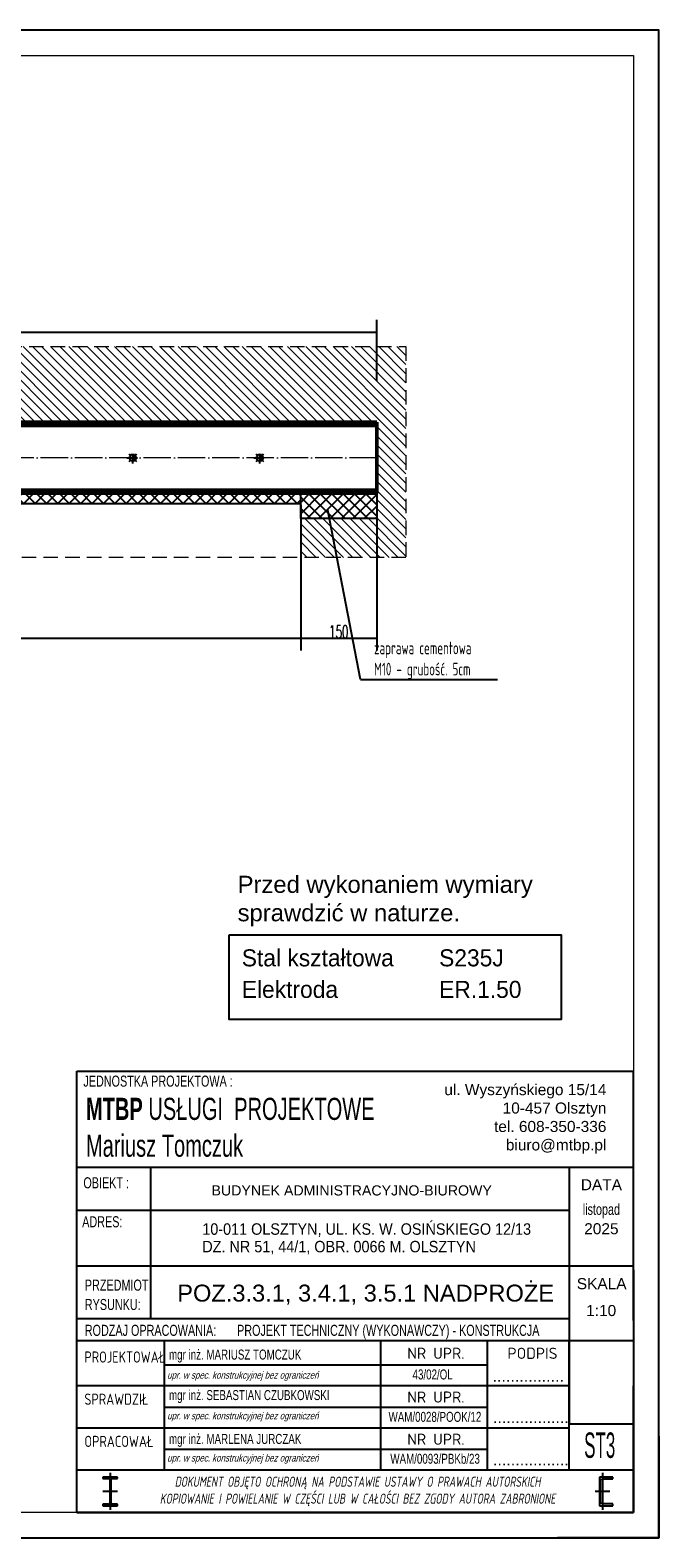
# Model space of a CAD drawing. Header units: millimetres. Extents: x 71565 to 82199, y 8038 to 14163.
# Tile 8 of 12: x 76390 to 77629, y 11193 to 14163. Entities that reach past the tile are written whole.
import ezdxf
from ezdxf.enums import TextEntityAlignment as Align

# ---------------------------------------------------------------- set-up
doc = ezdxf.new("R2010")
doc.units = ezdxf.units.MM
doc.header["$LTSCALE"] = 2.25
for name, pattern in [('DASHED', [19.05, 12.7, -6.35]), ('DO', [0.8, 0.6, -0.1, 0, -0.1]), ('GCAD_ISO04W100', [30, 24, -3, 0, -3])]:
    doc.linetypes.add(name, pattern=pattern)
for name, color, linetype, lineweight in [('_UA- tabelka_Nr_pióra__7', 7, 'Continuous', 13), ('k wymiary', 3, 'Continuous', 18), ('M_Elementy niewidoczne', 1, 'DASHED', 9), ('M_Elementy osie', 8, 'GCAD_ISO04W100', 9), ('M_Elementy widokowe', 190, 'Continuous', 50), ('M_Ramki do druku', 7, 'Continuous', 25), ('M_Ramki rysunków', 2, 'Continuous', 25), ('M_Śruby', 7, 'Continuous', 25), ('SZRAF', 1, 'Continuous', 9)]:
    doc.layers.add(name, color=color, linetype=linetype, lineweight=lineweight)
for name, color, linetype in [('e-cad_wymiary', 1, 'Continuous'), ('LDO', 1, 'DO'), ('M_Ramki znaczniki', 6, 'Continuous'), ('NR RYS', 10, 'Continuous'), ('RAMKA', 3, 'Continuous')]:
    doc.layers.add(name, color=color, linetype=linetype)
doc.styles.add('Arial', font='txt', dxfattribs={"height": 9.835329})
doc.styles.add('MCAD_TS', font='GENISO.SHX', dxfattribs={"width": 0.8})
doc.styles.add('MCAD_TWYM', font='GENISO.SHX', dxfattribs={"width": 0.7})
doc.styles.add('SPECBUD_TXT', font='txt')
doc.styles.get("Standard").update_dxf_attribs({"font": 'romans.shx', "width": 0.6})
doc.styles.add('tabela1', font='txt', dxfattribs={"width": 0.5})
doc.dimstyles.new('MCAD_ST_10 [mm]', dxfattribs={"dimtxt": 25, "dimasz": 1, "dimexe": 24, "dimexo": 0, "dimgap": 0, "dimtad": 0, "dimdec": 1, "dimrnd": 0.5, "dimdsep": 46, "dimtxsty": 'Standard', "dimblk": 'MC_WYM_ST', "dimcen": 0, "dimdle": 20, "dimclrd": 256, "dimclre": 256, "dimclrt": 7, "dimadec": 0, "dimazin": 0, "dimtfac": 0.033333, "dimtdec": 1, "dimtix": 1, "dimtmove": 2, "dimatfit": 3, "dimldrblk": 'MC_WYM_ST', "dimfxl": 1, "dimtvp": 0.8, "dimtolj": 1, "dimtzin": 0, "dimarcsym": 0})

# ---------------------------------------------------------------- blocks, each defined once
blk = doc.blocks.new('MC_WYM_ST')
blk.add_solid([(0, 0), (-14.7, 3), (-14.7, -3), (0, 0)])
blk = doc.blocks.new('*D1928')
at = {"layer": 'Defpoints', "color": 0}
for p in [(76923, 13124.7), (76923, 12965.8), (75523, 12920.9)]:
    blk.add_point(p, dxfattribs=at)
at = {"layer": 'k wymiary', "lineweight": -2}
for p, q in [((76923, 13124.7), (76923, 12941.8)), ((75523, 12920.9), (75523, 12989.8)), ((75524, 12965.8), (76922, 12965.8))]:
    blk.add_line(p, q, dxfattribs=at)
at = {"layer": 'k wymiary', "lineweight": -2, "rotation": 180}
blk.add_blockref('MC_WYM_ST', (75523, 12965.8), dxfattribs=at)
at = {"layer": 'k wymiary', "lineweight": -2}
blk.add_blockref('MC_WYM_ST', (76923, 12965.8), dxfattribs=at)
at = {"layer": 'k wymiary', "color": 7, "lineweight": 9, "insert": (76223, 12978.3), "char_height": 25, "attachment_point": 5}
blk.add_mtext('\\A1;1400', dxfattribs=at)
blk = doc.blocks.new('*D1930')
at = {"layer": 'Defpoints', "color": 0}
for p in [(77073, 13251.3), (76923, 13124.7), (77073, 12965.8)]:
    blk.add_point(p, dxfattribs=at)
at = {"layer": 'k wymiary', "lineweight": -2}
for p, q in [((77073, 13251.3), (77073, 12941.8)), ((76923, 13124.7), (76923, 12941.8)), ((76924, 12965.8), (77072, 12965.8))]:
    blk.add_line(p, q, dxfattribs=at)
at = {"layer": 'k wymiary', "lineweight": -2, "rotation": 180}
blk.add_blockref('MC_WYM_ST', (76923, 12965.8), dxfattribs=at)
at = {"layer": 'k wymiary', "lineweight": -2}
blk.add_blockref('MC_WYM_ST', (77073, 12965.8), dxfattribs=at)
at = {"layer": 'k wymiary', "color": 7, "lineweight": 9, "insert": (76998, 12978.3), "char_height": 25, "attachment_point": 5}
blk.add_mtext('\\A1;150', dxfattribs=at)
blk = doc.blocks.new('OTWKR1')
for p, q in [((0.35, 0.35), (0.56, 0.56)), ((-0.56, -0.56), (-0.35, -0.35))]:
    blk.add_line(p, q)
blk = doc.blocks.new('OTWCW')
at = {"const_width": 0.5}
blk.add_lwpolyline([(0.25, 0, 0.414214), (0, 0.25, 0.414214)], format="xyb", dxfattribs=at)
blk = doc.blocks.new('OTW')
blk.add_circle((0, 0), 0.5)
blk = doc.blocks.new('OTWOSIE')
at = {"layer": 'LDO'}
for p, q in [((-0.9, 0), (0.9, 0)), ((0, -0.9), (0, 0.9))]:
    blk.add_line(p, q, dxfattribs=at)
blk = doc.blocks.new('OT4')
for name in ['OTW', 'OTWCW']:
    blk.add_blockref(name, (0, 0))
at = {"xscale": -1, "rotation": 180}
blk.add_blockref('OTWCW', (0, 0), dxfattribs=at)
at = {"layer": 'SZRAF'}
blk.add_blockref('OTWOSIE', (0, 0), dxfattribs=at)
blk = doc.blocks.new('OT52')
for name in ['OT4', 'OTWKR1']:
    blk.add_blockref(name, (0, 0))
at = {"rotation": 270}
blk.add_blockref('OTWKR1', (0, 0), dxfattribs=at)
blk = doc.blocks.new('*D1931')
at = {"layer": 'Defpoints', "color": 0}
for p in [(77073, 13568.8), (75373, 13472.4), (77073, 13472.4)]:
    blk.add_point(p, dxfattribs=at)
at = {"layer": 'k wymiary', "lineweight": -2}
for p, q in [((75373, 13472.4), (75373, 13592.8)), ((77073, 13472.4), (77073, 13592.8)), ((75374, 13568.8), (77072, 13568.8))]:
    blk.add_line(p, q, dxfattribs=at)
at = {"layer": 'k wymiary', "lineweight": -2, "rotation": 180}
blk.add_blockref('MC_WYM_ST', (75373, 13568.8), dxfattribs=at)
at = {"layer": 'k wymiary', "lineweight": -2}
blk.add_blockref('MC_WYM_ST', (77073, 13568.8), dxfattribs=at)
at = {"layer": 'k wymiary', "color": 7, "insert": (76223, 13581.3), "char_height": 25, "attachment_point": 5}
blk.add_mtext('\\A1;1700', dxfattribs=at)
blk = doc.blocks.new('Znacznik_narozny_v2')
at = {"layer": 'M_Ramki znaczniki'}
blk.add_lwpolyline([(0, -20), (0, 0), (20, 0)], dxfattribs=at)
blk = doc.blocks.new('*U1284')
at = {"layer": 'M_Ramki rysunków', "color": 0, "linetype": 'ByBlock', "lineweight": -2}
blk.add_lwpolyline([(20, 5), (20, 292), (415, 292), (415, 5)], close=True, dxfattribs=at)
at = {"layer": 'M_Ramki znaczniki', "xscale": -1}
blk.add_blockref('Znacznik_narozny_v2', (420, 297), dxfattribs=at)
at = {"layer": 'M_Ramki znaczniki', "rotation": 180}
blk.add_blockref('Znacznik_narozny_v2', (420, 0), dxfattribs=at)
at = {"layer": 'M_Ramki do druku', "style": 'MCAD_TS', "width": 0.8}
for tag, p in [('KOMENTARZ', (11.54, 30.57)), ('RYSUNEK', (15.28, 30.57)), ('DATA', (19.02, 30.57))]:
    blk.add_attdef(tag, p, '', height=2, rotation=90, dxfattribs=at)
blk = doc.blocks.new('NR')
at = {"layer": 'NR RYS', "color": 255, "linetype": 'Continuous'}
blk.add_lwpolyline([(-0.122, 0.879), (1.143, 0.879), (1.143, -0.032), (-0.122, -0.032)], close=True, dxfattribs=at)
at = {"layer": 'NR RYS', "style": 'tabela1', "width": 0.5}
blk.add_attdef('NR', (0.171, 0.208), '', height=0.5, dxfattribs=at)

msp = doc.modelspace()

# ---------------------------------------------------------------- hatches: boundary and pattern name
at = {"transparency": 33554687}
h = msp.add_hatch(dxfattribs=at)
h.set_pattern_fill('ANSI37', color=1, scale=5, style=0)
h.set_pattern_definition([(45, (49325.153, 5594.083), (-11.22532, 11.22532), []), (135, (49325.153, 5594.083), (-11.22532, -11.22532), [])])
h.paths.add_polyline_path([(75522.96, 13251.29), (75372.96, 13251.29), (75372.96, 13201.29), (75400.22, 13201.29), (75522.96, 13201.29), (75522.96, 13228.7), (75522.96, 13231.29)])
h.paths.add_polyline_path([(76922.96, 13226.29), (76922.96, 13228.7), (76922.96, 13201.29), (77072.96, 13201.29), (77072.96, 13251.29), (76922.96, 13251.29)])
h = msp.add_hatch(dxfattribs=at)
h.set_pattern_fill('ANSI37', color=1, scale=5, style=0)
h.set_pattern_definition([(45, (49425.153, 6013.278), (-11.22532, 11.22532), []), (135, (49425.153, 6013.278), (-11.22532, -11.22532), [])])
h.paths.add_polyline_path([(76922.96, 13251.29), (75522.96, 13251.29), (75522.96, 13231.29), (76922.96, 13231.29)])
at = {"layer": 'SZRAF', "transparency": 33554687}
h = msp.add_hatch(dxfattribs=at)
h.set_pattern_fill('ANSI31', color=1, scale=4, angle=90, style=0)
h.set_pattern_definition([(135, (-5848.168, 3573.545), (-8.9802561, -8.9802561), [])])
h.paths.add_polyline_path([(75372.96, 13201.29), (75372.96, 13251.29), (75372.96, 13257.59), (75372.96, 13321.29), (75372.96, 13384.99), (75372.96, 13391.29), (75828.99, 13391.29), (75908.33, 13540.36), (75187.49, 13540.36), (75187.49, 13124.71), (75379.08, 13124.71), (75400.22, 13201.29)])
h.paths.add_polyline_path([(76922.96, 13124.71), (77130.43, 13124.71), (77130.43, 13540.36), (75908.33, 13540.36), (75828.99, 13391.29), (77072.96, 13391.29), (77072.96, 13384.99), (77072.96, 13321.29), (77072.96, 13257.59), (77072.96, 13251.29), (77072.96, 13201.29), (76922.96, 13201.29)])
h.paths.add_polyline_path([(75522.96, 13201.29), (75400.22, 13201.29), (75379.08, 13124.71), (75522.96, 13124.71)])
h.paths.add_polyline_path([(77122.96, 13124.71), (77072.96, 13201.29)], flags=16)

# ---------------------------------------------------------------- linework, layer by layer
for p, q in [((75522.96, 13231.29), (76922.96, 13231.29)), ((76922.96, 13228.7), (76922.96, 13124.71)), ((77452.31, 11923.41), (77578.81, 11923.41))]:
    msp.add_line(p, q)
at = {"color": 1}
for q in [(76976.21, 13217.68), (77310.81, 12884.63)]:
    msp.add_line((77041.15, 12884.63), q, dxfattribs=at)
at = {"color": 0}
for p, q in [((76481.78, 11243.5), (76481.78, 12113.11)), ((76481.78, 12113.11), (77578.81, 12113.11)), ((77578.81, 11923.41), (77578.81, 12113.11)), ((76481.78, 11923.41), (77578.81, 11923.41)), ((76481.78, 11923.41), (77578.81, 11923.41)), ((76481.78, 11923.41), (77578.81, 11923.41)), ((76481.78, 11923.41), (77578.81, 11923.41)), ((76481.78, 11923.41), (77452.31, 11923.41)), ((76627.1, 11923.41), (76627.1, 11625.13)), ((77452.31, 11923.41), (77452.31, 11581.93)), ((77452.31, 11923.41), (77578.81, 11923.41)), ((77578.81, 11621.49), (77578.81, 11923.41)), ((76481.78, 11838.81), (77452.31, 11838.81)), ((76481.78, 11729.45), (77452.31, 11729.45)), ((77452.31, 11729.45), (77578.81, 11729.45)), ((77578.81, 11721.57), (77578.81, 11628.02)), ((77578.81, 11704.95), (77578.81, 11721.57)), ((77578.81, 11696.82), (77578.81, 11243.5)), ((77452.31, 11625.13), (76481.78, 11625.13)), ((77452.31, 11625.13), (76733.07, 11625.13)), ((77452.31, 11625.13), (76733.07, 11625.13)), ((76481.78, 11581.93), (77578.81, 11581.93)), ((76654.85, 11326.59), (76654.85, 11581.93)), ((77081.23, 11326.6), (77081.23, 11581.93)), ((77290.58, 11581.93), (77290.58, 11326.6)), ((77452.31, 11416.5), (77452.31, 11581.93)), ((77452.31, 11416.5), (77452.31, 11581.93)), ((77452.31, 11581.93), (77452.31, 11416.5)), ((76654.85, 11534.35), (77290.16, 11534.35)), ((77452.31, 11492.8), (76481.78, 11492.8)), ((77452.31, 11492.8), (76481.78, 11492.8)), ((77578.81, 11243.5), (77578.81, 11492.8)), ((76654.85, 11451.24), (77290.16, 11451.24)), ((77452.31, 11409.69), (76481.78, 11409.69)), ((77452.31, 11409.69), (76481.78, 11409.69)), ((76654.85, 11368.14), (77290.16, 11368.14)), ((77578.81, 11326.6), (76481.78, 11326.6)), ((76547.61, 11321.3), (76547.61, 11248.79)), ((77517.92, 11321.3), (77517.92, 11248.79)), ((76562.33, 11313.27), (76532.9, 11313.27)), ((76532.9, 11313.27), (76532.9, 11310.48)), ((76532.9, 11310.48), (76543.84, 11310.48)), ((76543.84, 11310.48), (76544.4, 11310.43)), ((76544.4, 11310.43), (76544.92, 11310.27)), ((76544.92, 11310.27), (76545.41, 11310.01)), ((76545.41, 11310.01), (76545.84, 11309.66)), ((76545.84, 11309.66), (76546.19, 11309.23)), ((76546.19, 11309.23), (76546.45, 11308.74)), ((76546.45, 11308.74), (76546.61, 11308.21)), ((76546.61, 11308.21), (76546.67, 11307.66)), ((76546.67, 11307.66), (76546.67, 11262.42)), ((76548.56, 11307.66), (76548.62, 11308.21)), ((76548.56, 11307.66), (76548.56, 11262.42)), ((76548.62, 11308.21), (76548.78, 11308.74)), ((76548.78, 11308.74), (76549.04, 11309.23)), ((76549.04, 11309.23), (76549.39, 11309.66)), ((76549.39, 11309.66), (76549.82, 11310.01)), ((76549.82, 11310.01), (76550.3, 11310.27)), ((76550.3, 11310.27), (76550.83, 11310.43)), ((76550.83, 11310.43), (76551.38, 11310.48)), ((76551.38, 11310.48), (76562.33, 11310.48)), ((76562.33, 11310.48), (76562.33, 11313.27)), ((77537.79, 11313.27), (77511.58, 11313.27)), ((77511.58, 11313.27), (77511.58, 11256.82)), ((77513.59, 11304.8), (77513.69, 11305.74)), ((77513.59, 11265.29), (77513.59, 11304.8)), ((77513.69, 11305.74), (77513.96, 11306.65)), ((77513.96, 11306.65), (77514.41, 11307.49)), ((77514.41, 11307.49), (77515.01, 11308.22)), ((77515.01, 11308.22), (77515.74, 11308.82)), ((77515.74, 11308.82), (77516.58, 11309.27)), ((77516.58, 11309.27), (77517.49, 11309.55)), ((77517.49, 11309.55), (77518.43, 11309.64)), ((77518.43, 11309.64), (77537.79, 11309.64)), ((77537.79, 11309.64), (77537.79, 11313.27)), ((76532.9, 11259.6), (76532.9, 11256.82)), ((76543.84, 11259.6), (76532.9, 11259.6)), ((76532.9, 11256.82), (76562.33, 11256.82)), ((76562.18, 11285.04), (76533.05, 11285.04)), ((76543.84, 11259.6), (76544.4, 11259.66)), ((76544.4, 11259.66), (76544.92, 11259.82)), ((76544.92, 11259.82), (76545.41, 11260.08)), ((76545.41, 11260.08), (76545.84, 11260.43)), ((76545.84, 11260.43), (76546.19, 11260.86)), ((76546.19, 11260.86), (76546.45, 11261.34)), ((76546.45, 11261.34), (76546.61, 11261.87)), ((76546.61, 11261.87), (76546.67, 11262.42)), ((76548.56, 11262.42), (76548.62, 11261.87)), ((76548.62, 11261.87), (76548.78, 11261.34)), ((76548.78, 11261.34), (76549.04, 11260.86)), ((76549.04, 11260.86), (76549.39, 11260.43)), ((76549.39, 11260.43), (76549.82, 11260.08)), ((76549.82, 11260.08), (76550.3, 11259.82)), ((76550.3, 11259.82), (76550.83, 11259.66)), ((76550.83, 11259.66), (76551.38, 11259.6)), ((76562.33, 11259.6), (76551.38, 11259.6)), ((76562.33, 11256.82), (76562.33, 11259.6)), ((77532.48, 11285.04), (77503.35, 11285.04)), ((77511.58, 11256.82), (77537.79, 11256.82)), ((77513.69, 11264.34), (77513.59, 11265.29)), ((77513.96, 11263.43), (77513.69, 11264.34)), ((77514.41, 11262.6), (77513.96, 11263.43)), ((77515.01, 11261.86), (77514.41, 11262.6)), ((77515.74, 11261.26), (77515.01, 11261.86)), ((77516.58, 11260.82), (77515.74, 11261.26)), ((77517.49, 11260.54), (77516.58, 11260.82)), ((77518.43, 11260.45), (77517.49, 11260.54)), ((77537.79, 11260.45), (77518.43, 11260.45)), ((77537.79, 11256.82), (77537.79, 11260.45)), ((77578.81, 11243.5), (76481.78, 11243.5)), ((77578.81, 11243.5), (76481.78, 11243.5)), ((76481.78, 11243.5), (77578.81, 11243.5)), ((76496.58, 11243.49), (76673.12, 11243.49)), ((77225, 11243.49), (77421.87, 11243.49)), ((77225, 11243.49), (77421.87, 11243.49))]:
    msp.add_line(p, q, dxfattribs=at)
for points in [[(76922.96, 13251.29), (77072.96, 13251.29), (77072.96, 13201.29), (76922.96, 13201.29)], [(76781.9, 12381.65), (77436.38, 12381.65), (77436.38, 12214.5), (76781.9, 12214.5)]]:
    msp.add_lwpolyline(points, close=True)
at = {"layer": 'M_Elementy niewidoczne'}
for p, q in [((75187.49, 13540.36), (77130.43, 13540.36)), ((77130.43, 13540.36), (77130.43, 13124.71)), ((77130.43, 13124.71), (75187.49, 13124.71))]:
    msp.add_line(p, q, dxfattribs=at)
at = {"layer": 'M_Elementy osie'}
msp.add_line((77072.96, 13321.29), (75372.96, 13321.29), dxfattribs=at)
at = {"layer": 'M_Elementy widokowe', "color": 190}
for p, q in [((77072.96, 13391.29), (75372.96, 13391.29)), ((77072.96, 13384.99), (75372.96, 13384.99)), ((77072.96, 13391.29), (77072.96, 13251.29)), ((77072.96, 13257.59), (75372.96, 13257.59)), ((77072.96, 13251.29), (75372.96, 13251.29))]:
    msp.add_line(p, q, dxfattribs=at)
at = {"layer": 'RAMKA', "linetype": 'Continuous'}
msp.add_lwpolyline([(73428.81, 11193.5), (77628.81, 11193.5), (77628.81, 14163.5), (73428.81, 14163.5)], close=True, dxfattribs=at)

# ---------------------------------------------------------------- block references
at = {"color": 0, "xscale": 100, "yscale": 100, "zscale": 100}
msp.add_blockref('NR', (77464.49, 11330.23), dxfattribs=at).add_auto_attribs({'NR': 'ST3'})
at = {"layer": 'e-cad_wymiary', "color": 0, "lineweight": 0, "ltscale": 2.844444, "xscale": 10, "yscale": 10, "zscale": 10}
msp.add_blockref('*U1284', (73428.81, 11193.5), dxfattribs=at)
at = {"layer": 'M_Śruby', "xscale": 13, "yscale": 13, "zscale": 13}
for p in [(76592.26, 13321.29), (76842.26, 13321.29)]:
    msp.add_blockref('OT52', p, dxfattribs=at)

# ---------------------------------------------------------------- texts
at = {"color": 156, "style": 'Arial', "width": 0.7}
for s, height, p in [('JEDNOSTKA PROJEKTOWA : ', 21.7656, (76494.76, 12082.28)), ('OBIEKT : ', 21.766, (76494.76, 11882.02)), ('ADRES: ', 21.766, (76492.42, 11805.31)), ('PRZEDMIOT', 21.766, (76497.62, 11680.43)), ('RYSUNKU:', 21.766, (76497.62, 11642.31)), ('RODZAJ OPRACOWANIA:', 21.7656, (76497.54, 11591.39))]:
    msp.add_text(s, height=height, dxfattribs=at).set_placement(p)
at = {"color": 156, "style": 'Arial'}
for s, p in [('DATA', (77515.56, 11889.16)), ('SKALA', (77516.13, 11694.2))]:
    msp.add_text(s, height=21.766, dxfattribs=at).set_placement(p, align=Align.MIDDLE)
at = {"lineweight": 15, "style": 'Arial', "width": 0.7}
msp.add_text('listopad', height=21.766, dxfattribs=at).set_placement((77515.56, 11837.92), align=Align.MIDDLE)
at = {"lineweight": 15, "style": 'Arial'}
for s, p in [('2025', (77515.56, 11802.43)), ('1:10', (77515.13, 11641.29))]:
    msp.add_text(s, height=21.766, dxfattribs=at).set_placement(p, align=Align.MIDDLE)
at = {"color": 0, "style": 'Arial', "width": 0.7}
for s, height, p in [('PROJEKT TECHNICZNY (WYKONAWCZY) - KONSTRUKCJA', 21.7656, (76797.63, 11591.39)), ('mgr inż. MARIUSZ TOMCZUK', 19.6707, (76663.49, 11544.74)), ('mgr inż. SEBASTIAN CZUBKOWSKI', 19.6707, (76663.49, 11464.88)), ('mgr inż. MARLENA JURCZAK', 19.6707, (76663.49, 11378.54))]:
    msp.add_text(s, height=height, dxfattribs=at).set_placement(p)
at = {"color": 0, "style": 'Arial', "oblique": 15, "width": 0.8}
for p in [(76655.5, 11507.02), (76655.5, 11426.93), (76655.5, 11343.83)]:
    msp.add_text(' upr. w spec. konstrukcyjnej bez ograniczeń', height=14, dxfattribs=at).set_placement(p)
at = {"color": 0, "style": 'Arial', "width": 0.7}
for s, height, p in [('43/02/OL', 19.671, (77183.04, 11515.73)), ('WAM/0028/POOK/12', 19.6707, (77187.56, 11432.25)), ('WAM/0093/PBKb/23', 19.6707, (77187.91, 11349.68))]:
    msp.add_text(s, height=height, dxfattribs=at).set_placement(p, align=Align.MIDDLE)
at = {"color": 0, "style": 'Arial'}
msp.add_text('................', height=22.6606, dxfattribs=at).set_placement((77301.12, 11501))
at = {"color": 144, "insert": (77067.64, 12959.01), "char_height": 25, "width": 20561.0875, "attachment_point": 1, "style": 'MCAD_TWYM'}
msp.add_mtext('zaprawa cementowa \\PM10 - grubość. 5cm', dxfattribs=at)
at = {"insert": (76798.74, 12497.67), "char_height": 33.6, "attachment_point": 1, "style": 'SPECBUD_TXT'}
msp.add_mtext_dynamic_manual_height_columns('{\\fArial CE|b0|i0|c238|p34;Przed wykonaniem wymiary}\\P{\\fArial CE|b0|i0|c238|p34;sprawdzić w naturze.}', width=4656.9726, gutter_width=175, heights=[0], dxfattribs=at)
at = {"char_height": 33.6, "attachment_point": 1, "style": 'SPECBUD_TXT'}
for s, insert in [('  Stal kształtowa', (76781.9, 12352.87)), ('S235J', (77195.76, 12352.87)), ('  Elektroda ', (76781.9, 12290.71)), ('ER.1.50', (77195.76, 12290.71))]:
    msp.add_mtext(s, dxfattribs=dict(at, insert=insert))
at = {"color": 0, "lineweight": 15, "attachment_point": 5, "style": 'Arial'}
for s, insert, char_height, width in [('\\A1;\\pxqr;ul. Wyszyńskiego 15/14 \\P10-457 Olsztyn\\Ptel. 608-350-336\\Pbiuro@mtbp.pl', (77362.55, 12018.74), 21.7656, 325.776), ('\\pxql;{\\W0.65;\\fArial|b1|i0|c238|p34;\\C32;\\c2325447;MTBP \\fArial|b0|i0|c238|p34;USŁUGI  PROJEKTOWE\\P\\C0;Mariusz Tomczuk}', (78164.28, 12001.99), 43.5312, 3328.9013), ('{\\fISOCPEUR|b0|i0|c0|p34;\\Q10;\\W0.7;DOKUMENT OBJĘTO OCHRONĄ NA PODSTAWIE USTAWY O PRAWACH AUTORSKICH\\PKOPIOWANIE I POWIELANIE W CZĘŚCI LUB W CAŁOŚCI BEZ ZGODY AUTORA ZABRONIONE\\Q0; }', (77035.2, 11284.96), 20, 1205.5172)]:
    msp.add_mtext(s, dxfattribs=dict(at, insert=insert, char_height=char_height, width=width))
at = {"color": 0, "char_height": 22.6606, "width": 154.7961, "attachment_point": 1, "style": 'Arial'}
for insert in [(77301.89, 11442.17), (77301.89, 11359.07)]:
    msp.add_mtext('.................', dxfattribs=dict(at, insert=insert))
at = {"layer": '_UA- tabelka_Nr_pióra__7', "color": 0, "linetype": 'Continuous', "lineweight": 13, "attachment_point": 7, "line_spacing_factor": 0.918851, "style": 'Arial'}
for s, insert, char_height, width in [('\\A1;\\pxqc;\\PBUDYNEK ADMINISTRACYJNO-BIUROWY', (76630.38, 11867.64), 20, 786.2277), ('\\A1;\\pxqc;{\\W0.9;\\P\\pq*,t0;\\fArial CE|b0|i0|c238|p34;\\H1.128205x;10-011 OLSZTYN, UL. KS. W. OSIŃSKIEGO 12/13\\PDZ. NR 51, 44/1, OBR. 0066 M. OLSZTYN}', (76729.11, 11751.78), 20, 786.2277), ('\\A1;{\\fISOCPEUR|b0|i0|c238|p34;\\W0.8;PROJEKTOWAŁ}', (76496.77, 11538.66), 22, 155.4426), ('\\A1;{\\fISOCPEUR|b0|i0|c238|p34;NR UPR.}', (77133.07, 11546.05), 22, 117.7912), ('\\A1;{\\fISOCPEUR|b0|i0|c238|p34;PODPIS}', (77330.44, 11546.05), 22, 117.7912), ('\\A1;{\\fISOCPEUR|b0|i0|c238|p34;\\W0.8;SPRAWDZIŁ}', (76496.77, 11455.56), 22, 155.4426), ('\\A1;{\\fISOCPEUR|b0|i0|c238|p34;NR UPR.}', (77133.07, 11459.8), 22, 117.7912), ('\\A1;{\\W0.8;\\fISOCPEUR|b0|i0|c238|p34;OPRACOWAŁ}', (76496.77, 11372.45), 22, 155.4426), ('\\A1;{\\fISOCPEUR|b0|i0|c238|p34;NR UPR.}', (77133.07, 11376.7), 22, 117.7912)]:
    msp.add_mtext(s, dxfattribs=dict(at, insert=insert, char_height=char_height, width=width))
at = {"layer": '_UA- tabelka_Nr_pióra__7', "linetype": 'Continuous', "lineweight": 13, "insert": (77050.99, 11672.55), "char_height": 33.3256, "width": 1295.5504, "attachment_point": 5, "line_spacing_factor": 0.918851, "style": 'Arial'}
msp.add_mtext('\\A1;POZ.3.3.1, 3.4.1, 3.5.1 NADPROŻE', dxfattribs=at)

# ---------------------------------------------------------------- dimensions: what is measured, and where the dimension line sits
at = {"layer": 'k wymiary'}
dim = msp.add_linear_dim(base=(77072.96, 13568.83), p1=(75372.96, 13472.41), p2=(77072.96, 13472.41), dimstyle='MCAD_ST_10 [mm]', dxfattribs=at)
dim.commit()
dim.dimension.update_dxf_attribs({"geometry": '*D1931', "text_midpoint": (76222.96, 13581.33)})
at = {"layer": 'k wymiary', "lineweight": 9}
for base, p1, p2, picture, middle in [((77072.96, 12965.85), (76922.96, 13124.71), (77072.96, 13251.29), '*D1930', (76997.96, 12978.35)), ((76922.96, 12965.85), (75522.96, 12920.91), (76922.96, 13124.71), '*D1928', (76222.96, 12978.35))]:
    dim = msp.add_linear_dim(base=base, p1=p1, p2=p2, dimstyle='MCAD_ST_10 [mm]', dxfattribs=at)
    dim.commit()
    dim.dimension.update_dxf_attribs({"geometry": picture, "text_midpoint": middle})

doc.saveas('drawing.dxf')
